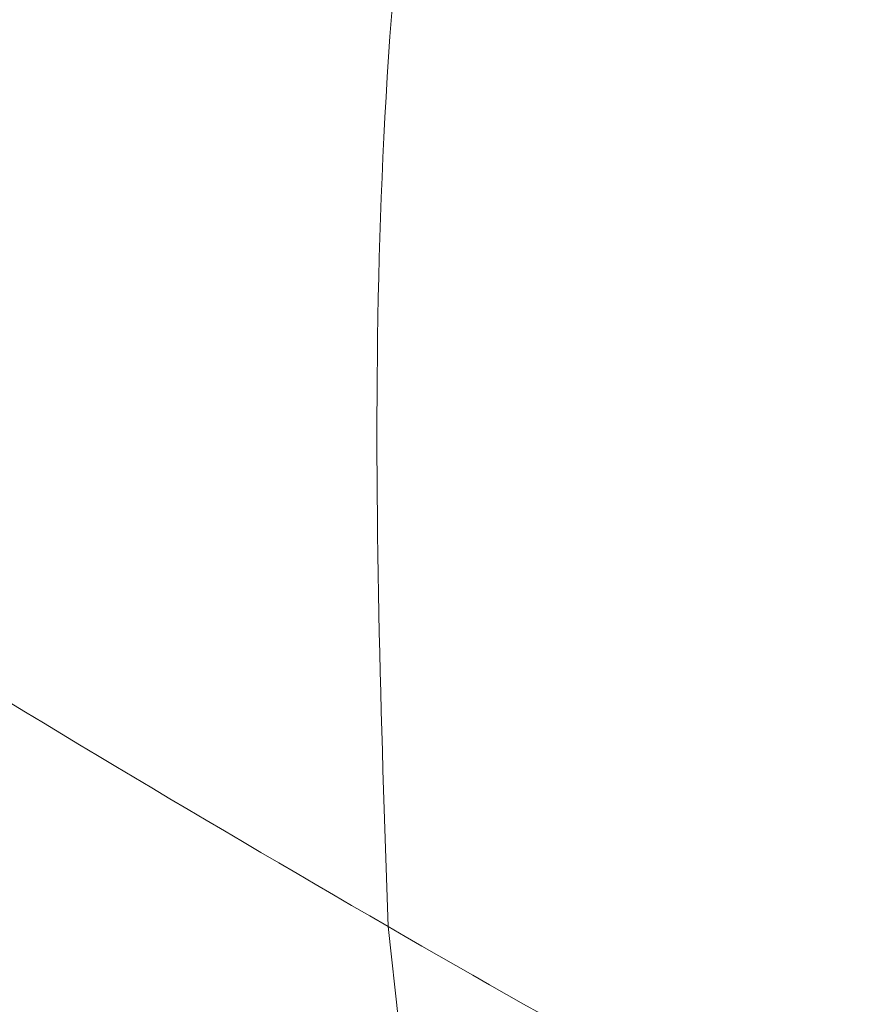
# Model space of a CAD drawing. Header units: millimetres. Extents: x 8 to 587, y 12 to 540.
# Tile 63 of 256: x 525.719 to 526.093, y 121.141 to 121.583. Entities that reach past the tile are written whole.
import ezdxf

# ---------------------------------------------------------------- set-up
doc = ezdxf.new("R2010")
doc.units = ezdxf.units.MM

msp = doc.modelspace()

# ---------------------------------------------------------------- linework, layer by layer
at = {"color": 252, "linetype": 'Continuous', "lineweight": 0}
for points, knots in [([(525.88492, 121.1757), (525.88491, 121.17571), (525.79755, 121.22614), (525.6242, 121.33014), (525.35901, 121.50144), (525.08933, 121.68931), (524.81557, 121.89532), (524.54728, 122.11307), (524.28354, 122.34367), (524.02514, 122.58701), (523.77992, 122.83574), (523.54853, 123.08767), (523.33994, 123.33071), (523.14612, 123.5714), (522.96607, 123.80874), (522.79074, 124.05427), (522.61984, 124.30871), (522.45376, 124.57185), (522.29242, 124.84421), (522.16245, 125.07821), (522.06115, 125.26979), (521.96872, 125.45046), (521.8614, 125.66998), (521.75706, 125.89615), (521.67129, 126.09105), (521.60254, 126.25299), (521.53547, 126.41677), (521.4736, 126.57349), (521.41669, 126.72258), (521.36441, 126.86388), (521.3134, 127.00614), (521.26108, 127.15674), (521.20775, 127.3156), (521.15358, 127.48306), (521.10114, 127.65139), (521.0504, 127.82063), (521.00155, 127.99004), (520.95451, 128.15981), (520.90941, 128.32934), (520.869, 128.48774), (520.83301, 128.63447), (520.80097, 128.76989), (520.7704, 128.9041), (520.7413, 129.03704), (520.7138, 129.16801), (520.68786, 129.29713), (520.6636, 129.42387), (520.64291, 129.53778), (520.6254, 129.63912), (520.61068, 129.72857), (520.59696, 129.81612), (520.58876, 129.87255), (520.58465, 129.90078)], [0, 0, 0, 0, 0.000005, 0.031624, 0.063268, 0.098462, 0.133691, 0.169135, 0.204616, 0.240618, 0.276662, 0.309538, 0.342451, 0.37111, 0.399797, 0.428631, 0.457499, 0.486617, 0.515776, 0.545115, 0.559812, 0.574509, 0.599782, 0.625098, 0.640401, 0.655704, 0.671056, 0.686408, 0.699311, 0.712213, 0.725155, 0.738096, 0.753061, 0.768046, 0.783146, 0.798247, 0.813443, 0.828639, 0.843979, 0.85935, 0.871866, 0.884401, 0.897049, 0.909697, 0.922433, 0.935169, 0.948033, 0.960923, 0.970664, 0.980416, 0.990202, 1, 1, 1, 1]), ([(533.12093, 122.6639), (533.12816, 122.61598), (533.14262, 122.52008), (533.15073, 122.37804), (533.14896, 122.23703), (533.13606, 122.09767), (533.11245, 121.96046), (533.07867, 121.82762), (533.03524, 121.69948), (532.98293, 121.57626), (532.92157, 121.45677), (532.85146, 121.34136), (532.77302, 121.23028), (532.68482, 121.12138), (532.58664, 121.0153), (532.47846, 120.91257), (532.36344, 120.81596), (532.2415, 120.72501), (532.11305, 120.63985), (531.97847, 120.56054), (531.83906, 120.48747), (531.67446, 120.41089), (531.48243, 120.33401), (531.2616, 120.26063), (531.0337, 120.19886), (530.80015, 120.14865), (530.56093, 120.1096), (530.31773, 120.08166), (530.07087, 120.06453), (529.81402, 120.05777), (529.54235, 120.06231), (529.25675, 120.07968), (528.9601, 120.11066), (528.65834, 120.15527), (528.35082, 120.21411), (528.04378, 120.28605), (527.74123, 120.36987), (527.44483, 120.46438), (527.15912, 120.56725), (526.88665, 120.67641), (526.62716, 120.79045), (526.37641, 120.91025), (526.12871, 121.03827), (525.96583, 121.12898), (525.88494, 121.17569), (525.88492, 121.1757)], [0, 0, 0, 0, 0.016496, 0.033007, 0.049504, 0.06631, 0.083131, 0.099939, 0.116397, 0.132868, 0.149328, 0.166019, 0.182719, 0.199412, 0.217442, 0.23549, 0.253541, 0.271575, 0.289918, 0.308274, 0.326633, 0.344979, 0.371328, 0.397842, 0.424356, 0.45118, 0.478004, 0.505114, 0.532224, 0.559459, 0.589262, 0.620781, 0.652301, 0.685654, 0.719008, 0.752792, 0.786576, 0.81921, 0.851843, 0.883035, 0.912236, 0.941476, 0.970716, 0.999995, 1, 1, 1, 1]), ([(525.88492, 121.1757), (526.08248, 119.37808), (526.47656, 115.79235), (526.68147, 112.07765), (526.78366, 110.22522)], [0, 0, 0, 0, 0.5013234, 1, 1, 1, 1])]:
    msp.add_open_spline(points, degree=3, knots=knots, dxfattribs=at)
msp.add_open_spline([(525.88492, 121.1757), (525.87856, 121.36305), (525.86583, 121.73777), (526.0173, 122.16521), (526.09304, 122.37893)], degree=3, dxfattribs=at)

doc.saveas('drawing.dxf')
